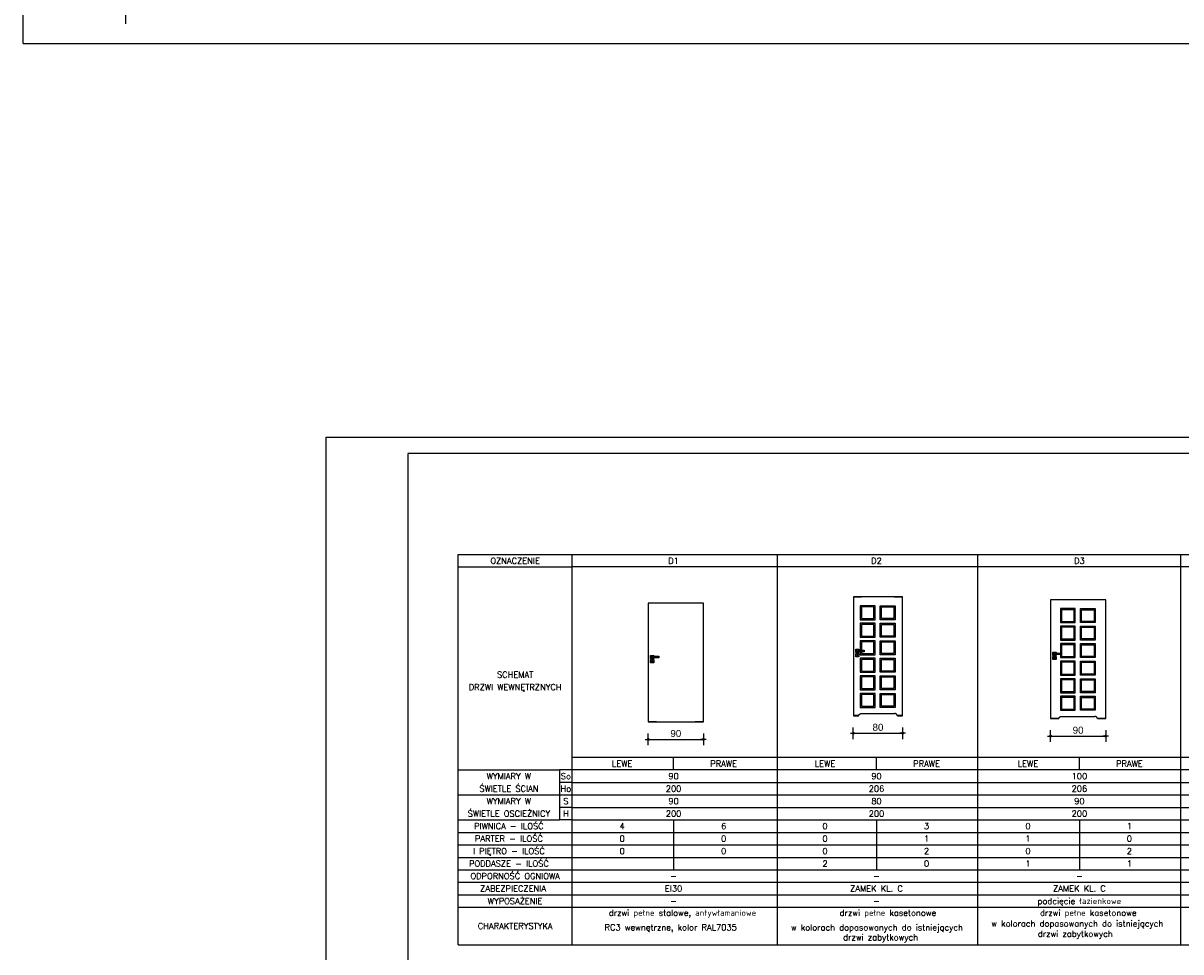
# Model space of a CAD drawing. Header units: millimetres. Extents: x 11979 to 37895, y 18730 to 47884.
# Tile 2 of 256: x 33695 to 35675, y 20226 to 21815. Entities that reach past the tile are written whole.
import ezdxf
from ezdxf.enums import TextEntityAlignment as Align

# ---------------------------------------------------------------- set-up
doc = ezdxf.new("R2010")
doc.units = ezdxf.units.MM
for name, color, linetype in [('-LI-WIDOK', 2, 'Continuous'), ('-RAMKA', 2, 'Continuous'), ('-WYMIAR', 8, 'Continuous'), ('_PROJEKTOWANE', 5, 'Continuous'), ('CONSTRUCTION_CLASS', 7, 'Continuous')]:
    doc.layers.add(name, color=color, linetype=linetype)
doc.styles.add('SIMPLEX', font='simplex')
doc.styles.get("Standard").update_dxf_attribs({"font": 'arial.ttf'})
doc.linetypes.add('buud02_01-1000', pattern='A,7,0,[20,ksztalty.shx,S=0.7,R=0,X=0,Y=0]', length=7)
doc.dimstyles.new('CZA-KROPKA-50', dxfattribs={"dimtxt": 12, "dimasz": 1, "dimexe": 2, "dimexo": 25, "dimgap": 4, "dimtad": 1, "dimdec": 1, "dimrnd": 0.5, "dimzin": 9, "dimdsep": 46, "dimtxsty": 'Standard', "dimblk": 'CZA-KROPKA', "dimblk1": 'CZA-KROPKA', "dimblk2": 'CZA-KROPKA', "dimsah": 1, "dimcen": -20, "dimse1": 1, "dimse2": 1, "dimclrd": 8, "dimclre": 8, "dimclrt": 9, "dimadec": 0, "dimazin": 0, "dimtfac": 1, "dimtdec": 1, "dimtmove": 1, "dimatfit": 3, "dimldrblk": 'CZA-KROPKA', "dimfxl": 1, "dimtolj": 1, "dimtzin": 9, "dimarcsym": 0})

# ---------------------------------------------------------------- blocks, each defined once
blk = doc.blocks.new('GTFDGDGD')
at = {"layer": '-RAMKA', "color": 8}
for p, q in [((4808.7, 1991.6), (9008.7, 1991.6)), ((4808.7, -978.4), (4808.7, 1991.6)), ((4808.7, -978.4), (9008.7, -978.4))]:
    blk.add_line(p, q, dxfattribs=at)
at = {"layer": '-RAMKA'}
blk.add_line((8973.7, 1956.6), (4983.7, 1956.6), dxfattribs=at)
at = {"layer": '-RAMKA', "color": 2}
blk.add_line((4983.7, 1955.5), (4983.7, -944.5), dxfattribs=at)
blk = doc.blocks.new('CZA-KROPKA')
at = {"layer": '-WYMIAR', "linetype": 'ByBlock'}
for p, q in [((5, 0), (-5, 0)), ((0, 10), (0, -10))]:
    blk.add_line(p, q, dxfattribs=at)
at = {"layer": '-WYMIAR', "linetype": 'ByBlock', "const_width": 2.5}
blk.add_lwpolyline([(-1.25, 0, 1), (1.25, 0, 1)], format="xyb", close=True, dxfattribs=at)
blk = doc.blocks.new('*D2424')
at = {"layer": '_PROJEKTOWANE', "color": 8, "lineweight": -2, "ltscale": 10}
blk.add_line((34765.2, 20589.1), (34857.6, 20589.1), dxfattribs=at)
at = {"layer": 'Defpoints', "color": 0}
for p in [(34764.2, 20619.3), (34858.6, 20619.3), (34858.6, 20589.1)]:
    blk.add_point(p, dxfattribs=at)
at = {"layer": '_PROJEKTOWANE', "color": 8, "lineweight": -2, "rotation": 180}
blk.add_blockref('CZA-KROPKA', (34764.2, 20589.1), dxfattribs=at)
at = {"layer": '_PROJEKTOWANE', "color": 8, "lineweight": -2}
blk.add_blockref('CZA-KROPKA', (34858.6, 20589.1), dxfattribs=at)
at = {"layer": '_PROJEKTOWANE', "color": 9, "insert": (34811.4, 20599.2), "char_height": 12, "attachment_point": 5}
blk.add_mtext('\\A1;90', dxfattribs=at)
blk = doc.blocks.new('*D2425')
at = {"layer": '_PROJEKTOWANE', "color": 8, "lineweight": -2, "ltscale": 10}
blk.add_line((35453.5, 20594.7), (35545.9, 20594.7), dxfattribs=at)
at = {"layer": 'Defpoints', "color": 0}
for p in [(35452.5, 20624.8), (35546.9, 20624.8), (35546.9, 20594.7)]:
    blk.add_point(p, dxfattribs=at)
at = {"layer": '_PROJEKTOWANE', "color": 8, "lineweight": -2, "rotation": 180}
blk.add_blockref('CZA-KROPKA', (35452.5, 20594.7), dxfattribs=at)
at = {"layer": '_PROJEKTOWANE', "color": 8, "lineweight": -2}
blk.add_blockref('CZA-KROPKA', (35546.9, 20594.7), dxfattribs=at)
at = {"layer": '_PROJEKTOWANE', "color": 9, "insert": (35499.7, 20604.8), "char_height": 12, "attachment_point": 5}
blk.add_mtext('\\A1;90', dxfattribs=at)
blk = doc.blocks.new('*D2426')
at = {"layer": '_PROJEKTOWANE', "color": 8, "lineweight": -2, "ltscale": 10}
blk.add_line((35116.1, 20599.6), (35198.5, 20599.6), dxfattribs=at)
at = {"layer": 'Defpoints', "color": 0}
for p in [(35115.1, 20629.7), (35199.5, 20629.7), (35199.5, 20599.6)]:
    blk.add_point(p, dxfattribs=at)
at = {"layer": '_PROJEKTOWANE', "color": 8, "lineweight": -2, "rotation": 180}
blk.add_blockref('CZA-KROPKA', (35115.1, 20599.6), dxfattribs=at)
at = {"layer": '_PROJEKTOWANE', "color": 8, "lineweight": -2}
blk.add_blockref('CZA-KROPKA', (35199.5, 20599.6), dxfattribs=at)
at = {"layer": '_PROJEKTOWANE', "color": 9, "insert": (35157.3, 20609.7), "char_height": 12, "attachment_point": 5}
blk.add_mtext('\\A1;80', dxfattribs=at)

msp = doc.modelspace()

# ---------------------------------------------------------------- linework, layer by layer
at = {"layer": '-LI-WIDOK'}
for p, q in [((34858.61, 20822.43), (34764.21, 20822.43)), ((34764.21, 20822.43), (34764.21, 20619.13)), ((34778.21, 20822.28), (34764.21, 20822.28)), ((34858.61, 20822.28), (34844.61, 20822.28)), ((34858.61, 20619.13), (34858.61, 20822.43)), ((34858.61, 20619.13), (34858.61, 20822.43)), ((35199.53, 20832.87), (35115.13, 20832.87)), ((35115.13, 20832.87), (35115.13, 20629.57)), ((35129.13, 20832.72), (35115.13, 20832.72)), ((35199.53, 20832.72), (35185.53, 20832.72)), ((35199.53, 20629.57), (35199.53, 20832.87)), ((35199.53, 20629.57), (35199.53, 20832.87)), ((35546.89, 20827.97), (35452.49, 20827.97)), ((35452.49, 20827.97), (35452.49, 20624.67)), ((35466.49, 20827.82), (35452.49, 20827.82)), ((35546.89, 20827.82), (35532.89, 20827.82)), ((35546.89, 20624.67), (35546.89, 20827.97)), ((35546.89, 20624.67), (35546.89, 20827.97)), ((35119.18, 20743.22), (35124.68, 20743.22)), ((35119.18, 20737.72), (35119.18, 20743.22)), ((35124.68, 20743.22), (35124.68, 20741.72)), ((35124.68, 20739.22), (35124.68, 20737.72)), ((34768.26, 20732.78), (34773.76, 20732.78)), ((34768.26, 20727.28), (34768.26, 20732.78)), ((34773.76, 20727.28), (34768.26, 20727.28)), ((34770.51, 20722.08), (34770.51, 20723.58)), ((34771.51, 20723.58), (34771.51, 20722.08)), ((34773.76, 20732.78), (34773.76, 20731.28)), ((34773.76, 20728.78), (34773.76, 20727.28)), ((35124.68, 20737.72), (35119.18, 20737.72)), ((35121.43, 20732.52), (35121.43, 20734.02)), ((35122.43, 20734.02), (35122.43, 20732.52)), ((35456.54, 20738.32), (35462.04, 20738.32)), ((35456.54, 20732.82), (35456.54, 20738.32)), ((35462.04, 20732.82), (35456.54, 20732.82)), ((35458.79, 20727.62), (35458.79, 20729.12)), ((35459.79, 20729.12), (35459.79, 20727.62)), ((35462.04, 20738.32), (35462.04, 20736.82)), ((35462.04, 20734.32), (35462.04, 20732.82)), ((35124.13, 20629.72), (35115.13, 20629.72)), ((35115.13, 20629.57), (35124.07, 20629.57)), ((35128.89, 20633.35), (35185.77, 20633.36)), ((35199.53, 20629.72), (35190.53, 20629.72)), ((35190.6, 20629.57), (35199.53, 20629.57)), ((35466.49, 20624.82), (35452.49, 20624.82)), ((35452.49, 20624.67), (35466.43, 20624.67)), ((35471.25, 20628.45), (35528.13, 20628.46)), ((35546.89, 20624.82), (35532.89, 20624.82)), ((35532.96, 20624.67), (35546.89, 20624.67)), ((34778.21, 20619.28), (34764.21, 20619.28)), ((34764.21, 20619.13), (34858.61, 20619.13)), ((34858.61, 20619.28), (34844.61, 20619.28)), ((34439.03, 20451.38), (34612.62, 20451.38)), ((34807.57, 20451.38), (34807.57, 20430))]:
    msp.add_line(p, q, dxfattribs=at)
for points in [[(35152.39, 20817.88), (35127, 20817.88), (35127, 20793.88), (35152.39, 20793.88)], [(35150.39, 20815.88), (35129, 20815.88), (35129, 20795.88), (35150.39, 20795.88)], [(35161.3, 20817.88), (35186.69, 20817.88), (35186.69, 20793.88), (35161.3, 20793.88)], [(35163.3, 20815.88), (35184.69, 20815.88), (35184.69, 20795.88), (35163.3, 20795.88)], [(35494.75, 20812.98), (35469.36, 20812.98), (35469.36, 20788.98), (35494.75, 20788.98)], [(35492.75, 20810.98), (35471.36, 20810.98), (35471.36, 20790.98), (35492.75, 20790.98)], [(35503.66, 20812.98), (35529.05, 20812.98), (35529.05, 20788.98), (35503.66, 20788.98)], [(35505.66, 20810.98), (35527.05, 20810.98), (35527.05, 20790.98), (35505.66, 20790.98)], [(35152.39, 20787.88), (35127, 20787.88), (35127, 20763.89), (35152.39, 20763.89)], [(35150.39, 20785.88), (35129, 20785.88), (35129, 20765.89), (35150.39, 20765.89)], [(35161.3, 20787.88), (35186.69, 20787.88), (35186.69, 20763.89), (35161.3, 20763.89)], [(35163.3, 20785.88), (35184.69, 20785.88), (35184.69, 20765.89), (35163.3, 20765.89)], [(35494.75, 20782.98), (35469.36, 20782.98), (35469.36, 20758.99), (35494.75, 20758.99)], [(35492.75, 20780.98), (35471.36, 20780.98), (35471.36, 20760.99), (35492.75, 20760.99)], [(35503.66, 20782.98), (35529.05, 20782.98), (35529.05, 20758.99), (35503.66, 20758.99)], [(35505.66, 20780.98), (35527.05, 20780.98), (35527.05, 20760.99), (35505.66, 20760.99)], [(35133.43, 20739.22), (35121.22, 20739.22), (35121.22, 20741.72), (35133.43, 20741.72)], [(35161.3, 20757.89), (35186.69, 20757.89), (35186.69, 20733.89), (35161.3, 20733.89)], [(35163.3, 20755.89), (35184.69, 20755.89), (35184.69, 20735.89), (35163.3, 20735.89)], [(35492.75, 20750.99), (35471.36, 20750.99), (35471.36, 20731), (35492.75, 20731)], [(35503.66, 20752.99), (35529.05, 20752.99), (35529.05, 20729), (35503.66, 20729)], [(35505.66, 20750.99), (35527.05, 20750.99), (35527.05, 20731), (35505.66, 20731)], [(34768.26, 20725.58), (34773.76, 20725.58), (34773.76, 20720.08), (34768.26, 20720.08)], [(34782.51, 20728.78), (34770.3, 20728.78), (34770.3, 20731.28), (34782.51, 20731.28)], [(35119.18, 20736.02), (35124.68, 20736.02), (35124.68, 20730.52), (35119.18, 20730.52)], [(35152.39, 20727.89), (35127, 20727.89), (35127, 20703.9), (35152.39, 20703.9)], [(35150.39, 20725.89), (35129, 20725.89), (35129, 20705.9), (35150.39, 20705.9)], [(35161.3, 20727.89), (35186.69, 20727.89), (35186.69, 20703.9), (35161.3, 20703.9)], [(35163.3, 20725.89), (35184.69, 20725.89), (35184.69, 20705.9), (35163.3, 20705.9)], [(35456.54, 20731.12), (35462.04, 20731.12), (35462.04, 20725.62), (35456.54, 20725.62)], [(35470.79, 20734.32), (35458.58, 20734.32), (35458.58, 20736.82), (35470.79, 20736.82)], [(35494.75, 20723), (35469.36, 20723), (35469.36, 20699), (35494.75, 20699)], [(35492.75, 20721), (35471.36, 20721), (35471.36, 20701), (35492.75, 20701)], [(35503.66, 20723), (35529.05, 20723), (35529.05, 20699), (35503.66, 20699)], [(35505.66, 20721), (35527.05, 20721), (35527.05, 20701), (35505.66, 20701)], [(35152.39, 20697.9), (35127, 20697.9), (35127, 20673.91), (35152.39, 20673.91)], [(35150.39, 20695.9), (35129, 20695.9), (35129, 20675.91), (35150.39, 20675.91)], [(35161.3, 20697.9), (35186.69, 20697.9), (35186.69, 20673.91), (35161.3, 20673.91)], [(35163.3, 20695.9), (35184.69, 20695.9), (35184.69, 20675.91), (35163.3, 20675.91)], [(35494.75, 20693), (35469.36, 20693), (35469.36, 20669.01), (35494.75, 20669.01)], [(35492.75, 20691), (35471.36, 20691), (35471.36, 20671.01), (35492.75, 20671.01)], [(35503.66, 20693), (35529.05, 20693), (35529.05, 20669.01), (35503.66, 20669.01)], [(35505.66, 20691), (35527.05, 20691), (35527.05, 20671.01), (35505.66, 20671.01)], [(35152.39, 20667.91), (35127, 20667.91), (35127, 20643.91), (35152.39, 20643.91)], [(35150.39, 20665.91), (35129, 20665.91), (35129, 20645.91), (35150.39, 20645.91)], [(35161.3, 20667.91), (35186.69, 20667.91), (35186.69, 20643.91), (35161.3, 20643.91)], [(35163.3, 20665.91), (35184.69, 20665.91), (35184.69, 20645.91), (35163.3, 20645.91)], [(35494.75, 20663.01), (35469.36, 20663.01), (35469.36, 20639.01), (35494.75, 20639.01)], [(35492.75, 20661.01), (35471.36, 20661.01), (35471.36, 20641.01), (35492.75, 20641.01)], [(35503.66, 20663.01), (35529.05, 20663.01), (35529.05, 20639.01), (35503.66, 20639.01)], [(35505.66, 20661.01), (35527.05, 20661.01), (35527.05, 20641.01), (35505.66, 20641.01)]]:
    msp.add_lwpolyline(points, close=True, dxfattribs=at)
for points in [[(35127, 20739.22), (35127, 20733.89), (35152.39, 20733.89), (35152.39, 20757.89), (35127, 20757.89), (35127, 20741.72)], [(35129, 20739.22), (35129, 20735.89), (35150.39, 20735.89), (35150.39, 20755.89), (35129, 20755.89), (35129, 20741.72)], [(35469.36, 20734.32), (35469.36, 20729), (35494.75, 20729), (35494.75, 20752.99), (35469.36, 20752.99), (35469.36, 20736.82)]]:
    msp.add_lwpolyline(points, dxfattribs=at)
for centre, start, end in [((34771.01, 20723.58), 0, 180), ((34771.01, 20722.08), 180, 0), ((35121.93, 20734.02), 0, 180), ((35121.93, 20732.52), 180, 0), ((35459.29, 20729.12), 0, 180), ((35459.29, 20727.62), 180, 0)]:
    msp.add_arc(centre, 0.5, start, end, dxfattribs=at)
for points in [[(35124.07, 20629.57), (35125.76, 20633.48), (35128.89, 20633.35)], [(35190.6, 20629.57), (35188.9, 20633.48), (35185.77, 20633.35)], [(35466.43, 20624.67), (35468.12, 20628.59), (35471.25, 20628.45)], [(35532.96, 20624.67), (35531.26, 20628.59), (35528.13, 20628.45)]]:
    msp.add_open_spline(points, degree=2, dxfattribs=at)
at = {"layer": 'CONSTRUCTION_CLASS'}
for p, q in [((34439.03, 20905.6), (34633.99, 20905.6)), ((34439.03, 20237.63), (34439.03, 20905.6)), ((34633.99, 20905.6), (35675.49, 20905.6)), ((34633.99, 20237.63), (34633.99, 20905.6)), ((34985.44, 20237.63), (34985.44, 20905.6)), ((35328.32, 20237.63), (35328.32, 20905.6)), ((35675.49, 20905.6), (36716.99, 20905.6)), ((35675.49, 20237.63), (35675.49, 20905.6)), ((34439.03, 20884.23), (34633.99, 20884.23)), ((34981.16, 20884.23), (34633.99, 20884.23)), ((35328.32, 20884.23), (34981.16, 20884.23)), ((35675.49, 20884.23), (35328.32, 20884.23)), ((36022.66, 20884.23), (35675.49, 20884.23)), ((34981.16, 20558.25), (34633.99, 20558.25)), ((34807.57, 20536.88), (34807.57, 20558.25)), ((35328.32, 20558.25), (34981.16, 20558.25)), ((35154.74, 20536.88), (35154.74, 20558.25)), ((35675.49, 20558.25), (35328.32, 20558.25)), ((35501.91, 20536.88), (35501.91, 20558.25)), ((36022.66, 20558.25), (35675.49, 20558.25)), ((34439.03, 20536.88), (34612.62, 20536.88)), ((34633.99, 20536.88), (34612.62, 20536.88)), ((34612.62, 20536.88), (34612.62, 20451.38)), ((34981.16, 20536.88), (34633.99, 20536.88)), ((35328.32, 20536.88), (34981.16, 20536.88)), ((35675.49, 20536.88), (35328.32, 20536.88)), ((36022.66, 20536.88), (35675.49, 20536.88)), ((34633.99, 20515.5), (34612.62, 20515.5)), ((34633.99, 20515.5), (34981.16, 20515.5)), ((34981.16, 20515.5), (35328.32, 20515.5)), ((35328.32, 20515.5), (35675.49, 20515.5)), ((35675.49, 20515.5), (36022.66, 20515.5)), ((34439.03, 20494.13), (34612.62, 20494.13)), ((34612.62, 20494.13), (34633.99, 20494.13)), ((34633.99, 20494.13), (34981.16, 20494.13)), ((34981.16, 20494.13), (35328.32, 20494.13)), ((35328.32, 20494.13), (35675.49, 20494.13)), ((35675.49, 20494.13), (36022.66, 20494.13)), ((34633.99, 20472.75), (34612.62, 20472.75)), ((34633.99, 20472.75), (34981.16, 20472.75)), ((34981.16, 20472.75), (35328.32, 20472.75)), ((35328.32, 20472.75), (35675.49, 20472.75)), ((35675.49, 20472.75), (36022.66, 20472.75)), ((34439.03, 20451.38), (34612.62, 20451.38)), ((34633.99, 20451.38), (34612.62, 20451.38)), ((34633.99, 20451.38), (34981.16, 20451.38)), ((34981.16, 20451.38), (35328.32, 20451.38)), ((35154.74, 20451.38), (35154.74, 20430)), ((35328.32, 20451.38), (35675.49, 20451.38)), ((35501.91, 20451.38), (35501.91, 20430)), ((35675.49, 20451.38), (36022.66, 20451.38)), ((34439.03, 20430), (36716.99, 20430)), ((34807.57, 20430), (34807.57, 20408.63)), ((35154.74, 20430), (35154.74, 20408.63)), ((35501.91, 20430), (35501.91, 20408.63)), ((34439.03, 20408.63), (36716.99, 20408.63)), ((34807.57, 20408.63), (34807.57, 20365.88)), ((35154.74, 20408.63), (35154.74, 20387.25)), ((35501.91, 20408.63), (35501.91, 20387.25)), ((34439.03, 20387.25), (36716.99, 20387.25)), ((35154.74, 20387.25), (35154.74, 20365.88)), ((35501.91, 20387.25), (35501.91, 20365.88)), ((34439.03, 20365.88), (34633.99, 20365.88)), ((34439.03, 20365.88), (35328.32, 20365.88)), ((34633.99, 20365.88), (34981.16, 20365.88)), ((34633.99, 20365.88), (34981.16, 20365.88)), ((34981.16, 20365.88), (35328.32, 20365.88)), ((34981.16, 20365.88), (35328.32, 20365.88)), ((35328.32, 20365.88), (35675.49, 20365.88)), ((35328.32, 20365.88), (35675.49, 20365.88)), ((35675.49, 20365.88), (36022.66, 20365.88)), ((35675.49, 20365.88), (36022.66, 20365.88)), ((34439.03, 20344.5), (34633.99, 20344.5)), ((34633.99, 20344.5), (34981.16, 20344.5)), ((34981.16, 20344.5), (35328.32, 20344.5)), ((35328.32, 20344.5), (35675.49, 20344.5)), ((35675.49, 20344.5), (36022.66, 20344.5)), ((34439.03, 20323.13), (34981.16, 20323.13)), ((34981.16, 20323.13), (36022.66, 20323.13)), ((34439.03, 20301.75), (34981.16, 20301.75)), ((34981.16, 20301.75), (36022.66, 20301.75)), ((34439.03, 20237.63), (34981.16, 20237.63)), ((34981.16, 20237.63), (36022.66, 20237.63))]:
    msp.add_line(p, q, dxfattribs=at)

# ---------------------------------------------------------------- block references
at = {"layer": '_PROJEKTOWANE'}
msp.add_blockref('GTFDGDGD', (28885.98, 22758.23), dxfattribs=at)
at = {"layer": '_PROJEKTOWANE', "xscale": 0.8, "yscale": 0.8, "zscale": 0.8}
msp.add_blockref('GTFDGDGD', (30365.95, 19513.11), dxfattribs=at)

# ---------------------------------------------------------------- texts
at = {"layer": '-LI-WIDOK', "style": 'SIMPLEX'}
for s, p in [('OZNACZENIE', (34536.51, 20894.75)), ('D1', (34807.57, 20894.75)), ('D2', (35154.74, 20894.75)), ('D3', (35501.91, 20894.75)), ('SCHEMAT', (34536.51, 20699.86)), ('DRZWI WEWNĘTRZNYCH', (34536.51, 20678.49)), ('LEWE', (34719.63, 20547.56)), ('PRAWE', (34893.21, 20547.56)), ('LEWE', (35066.79, 20547.56)), ('PRAWE', (35240.38, 20547.56)), ('LEWE', (35413.96, 20547.56)), ('PRAWE', (35587.54, 20547.56)), ('WYMIARY W', (34525.82, 20526.19)), ('So', (34623.3, 20526.19)), ('90', (34807.57, 20526.19)), ('90', (35154.74, 20526.19)), ('100', (35501.91, 20526.19)), ('ŚWIETLE ŚCIAN', (34525.82, 20504.81)), ('Ho', (34623.3, 20504.81)), ('200', (34807.57, 20504.81)), ('206', (35154.74, 20504.81)), ('206', (35501.91, 20504.81)), ('WYMIARY W', (34525.82, 20483.44)), ('S', (34623.3, 20483.44)), ('90', (34807.57, 20483.44)), ('80', (35154.74, 20483.44)), ('90', (35501.91, 20483.44)), ('ŚWIETLE OSCIEŻNICY', (34525.82, 20462.06)), ('H', (34623.3, 20462.06)), ('200', (34807.57, 20462.06)), ('200', (35154.74, 20462.06)), ('200', (35501.91, 20462.06)), ('PIWNICA - ILOŚĆ', (34525.82, 20440.69)), ('4', (34719.63, 20440.69)), ('6', (34893.21, 20440.69)), ('0', (35066.79, 20440.69)), ('3', (35240.38, 20440.69)), ('0', (35413.96, 20440.69)), ('1', (35587.54, 20440.69)), ('PARTER - ILOŚĆ', (34525.82, 20419.31)), ('0', (34719.63, 20419.31)), ('0', (34893.21, 20419.31)), ('0', (35066.79, 20419.31)), ('1', (35240.38, 20419.31)), ('1', (35413.96, 20419.31)), ('0', (35587.54, 20419.31)), ('I PIĘTRO - ILOŚĆ', (34525.82, 20397.94)), ('0', (34719.63, 20397.94)), ('0', (34893.21, 20397.94)), ('0', (35066.79, 20397.94)), ('2', (35240.38, 20397.94)), ('0', (35413.96, 20397.94)), ('2', (35587.54, 20397.94)), ('PODDASZE - ILOŚĆ', (34525.82, 20376.56)), ('ODPORNOŚĆ OGNIOWA', (34536.51, 20355.19)), ('2', (35066.79, 20376.56)), ('0', (35240.38, 20376.56)), ('1', (35414.06, 20376.56)), ('1', (35587.64, 20376.56)), ('-', (34807.57, 20355.19)), ('-', (35154.74, 20355.19)), ('-', (35501.91, 20355.19)), ('ZABEZPIECZENIA ', (34536.51, 20333.81)), ('EI30', (34807.57, 20333.81)), ('ZAMEK KL. C', (35154.74, 20333.81)), ('ZAMEK KL. C', (35501.91, 20333.81)), ('WYPOSAŻENIE', (34536.51, 20312.44)), ('-', (34807.57, 20312.44)), ('-', (35154.74, 20312.44)), ('podcięcie łazienkowe', (35501.91, 20312.44)), ('drzwi pełne stalowe, antywłamaniowe', (34822.82, 20292.31)), ('drzwi pełne kasetonowe', (35174.26, 20292.31)), ('drzwi pełne kasetonowe', (35517.15, 20292.31)), ('CHARAKTERYSTYKA', (34536.51, 20269.69)), ('RC3 wewnętrzne, kolor RAL7035', (34802.6, 20267.41)), ('w kolorach dopasowanych do istniejących', (35155.53, 20267.35)), ('w kolorach dopasowanych do istniejących', (35498.4, 20273.88)), ('drzwi zabytkowych', (35161.9, 20250.37)), ('drzwi zabytkowych', (35494.91, 20256.35))]:
    msp.add_text(s, height=10.35, dxfattribs=at).set_placement(p, align=Align.MIDDLE_CENTER)

# ---------------------------------------------------------------- dimensions: what is measured, and where the dimension line sits
at = {"layer": '_PROJEKTOWANE', "linetype": 'buud02_01-1000', "ltscale": 10}
for base, p1, p2, text, picture, middle in [((35199.53, 20599.56), (35115.13, 20629.72), (35199.53, 20629.72), '80', '*D2426', (35157.33, 20609.69)), ((35546.89, 20594.66), (35452.49, 20624.82), (35546.89, 20624.82), '90', '*D2425', (35499.69, 20604.79)), ((34858.61, 20589.12), (34764.21, 20619.28), (34858.61, 20619.28), '90', '*D2424', (34811.41, 20599.24))]:
    dim = msp.add_linear_dim(base=base, p1=p1, p2=p2, text=text, dimstyle='CZA-KROPKA-50', override={"dimfxl": 50, "dimfxlon": 1, "dimarcsym": 1}, dxfattribs=at)
    dim.commit()
    dim.dimension.update_dxf_attribs({"geometry": picture, "text_midpoint": middle})

doc.saveas('drawing.dxf')
